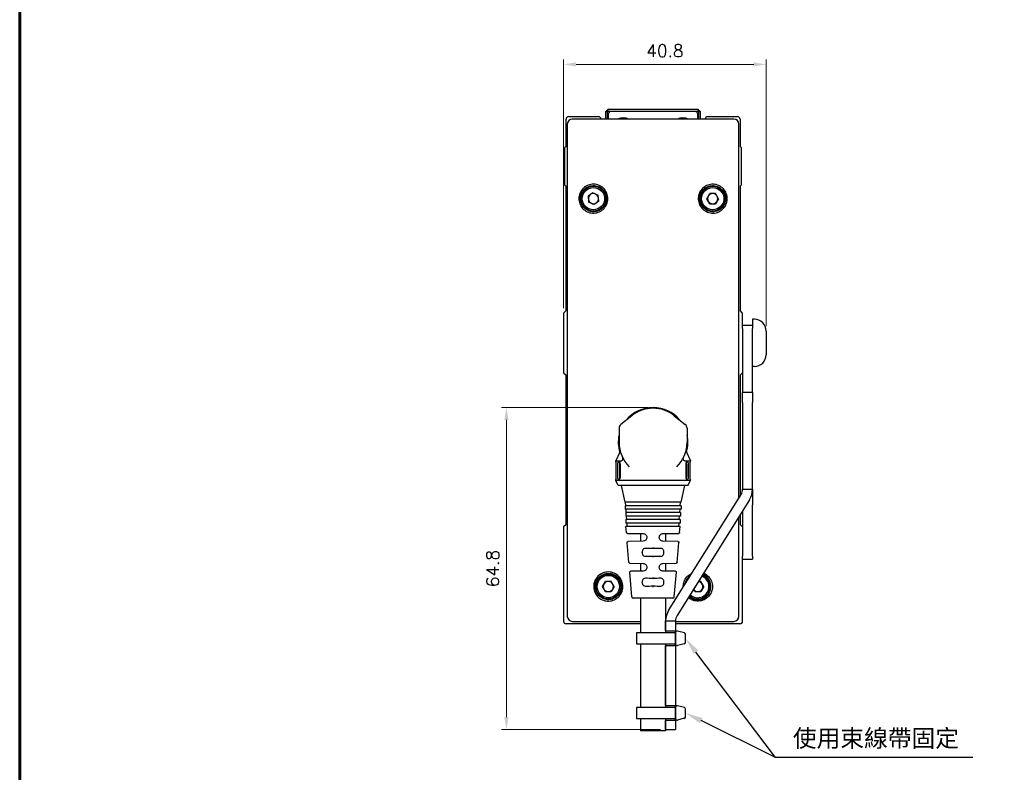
# Model space of a CAD drawing. Header units: millimetres. Extents: x 0 to 7391, y -1386 to 1502.
# Tile 67 of 127: x 6928 to 7126, y -163 to -11. Entities that reach past the tile are written whole.
import ezdxf

# ---------------------------------------------------------------- set-up
doc = ezdxf.new("R2010")
doc.units = ezdxf.units.MM
doc.header["$LTSCALE"] = 0.5
doc.layers.add('AM_5', color=3, linetype='Continuous', lineweight=25)
doc.layers.add('可見 (ISO)', color=7, linetype='Continuous', lineweight=25)
doc.layers.add('BORDER', color=7, linetype='Continuous')
doc.styles.get("Standard").update_dxf_attribs({"font": 'arial.ttf'})
doc.styles.add('尺寸標註', font='romans.shx', dxfattribs={"bigfont": 'CHINESET.SHX'})
doc.dimstyles.new('CNS1$0', dxfattribs={"dimtxt": 2.5, "dimasz": 2.5, "dimexe": 1, "dimexo": 1, "dimgap": 1.5, "dimtad": 1, "dimtoh": 1, "dimdec": 1, "dimdsep": 46, "dimtxsty": '尺寸標註', "dimcen": 0, "dimclrd": 2, "dimclre": 2, "dimclrt": 1, "dimadec": 0, "dimazin": 2, "dimtp": 0.1, "dimtm": 0.1, "dimtfac": 0.71, "dimtdec": 1, "dimtmove": 0, "dimatfit": 0, "dimfxl": 0, "dimlwd": 13, "dimlwe": 13, "dimarcsym": 0})

# ---------------------------------------------------------------- blocks, each defined once
blk = doc.blocks.new('A4-英文圖框-橫式')
at = {"layer": 'BORDER', "color": 123, "linetype": 'Continuous', "lineweight": 60, "ltscale": 25.4}
blk.add_lwpolyline([(2151.7, 188.79), (2555.09, 188.79), (2555.09, -95.06), (2151.7, -95.06)], close=True, dxfattribs=at)
blk = doc.blocks.new('結束バンド-上(轉折)')
for p, q in [((-1.15, 0), (1.15, 0)), ((-1.09, -1.76), (-1.44, -0.36)), ((1.09, -1.78), (1.43, -0.38)), ((-0.8, -2), (0.8, -2))]:
    blk.add_line(p, q)
blk.add_lwpolyline([(-1.1, 0), (1.1, 0), (1.1, 7.85), (-1.1, 7.85)], close=True)
for centre, start, end in [((-1.15, -0.3), 90, 191.3099), ((1.15, -0.3), 343.6794, 90), ((-0.8, -1.7), 191.3099, 270), ((0.8, -1.7), 270, 343.6794)]:
    blk.add_arc(centre, 0.3, start, end)
blk = doc.blocks.new('*D968')
at = {"layer": 'AM_5', "color": 2, "linetype": 'ByBlock', "lineweight": 13}
for p, q in [((7037.23, -69.18), (7037.23, -19.18)), ((7077.98, -72.8), (7077.98, -19.18)), ((7039.73, -20.18), (7075.48, -20.18))]:
    blk.add_line(p, q, dxfattribs=at)
at = {"layer": 'AM_5', "color": 2}
for points in [[(7039.73, -19.76), (7039.73, -20.6), (7037.23, -20.18)], [(7075.48, -19.76), (7075.48, -20.6), (7077.98, -20.18)]]:
    blk.add_solid(points, dxfattribs=at)
at = {"layer": 'Defpoints', "color": 0}
for p in [(7077.98, -20.18), (7037.23, -70.18), (7077.98, -73.8)]:
    blk.add_point(p, dxfattribs=at)
at = {"layer": 'AM_5', "color": 1, "insert": (7057.61, -17.43), "char_height": 2.5, "attachment_point": 5, "style": '尺寸標註'}
blk.add_mtext('40.8', dxfattribs=at)
blk = doc.blocks.new('*D988')
at = {"layer": 'AM_5', "color": 2, "linetype": 'ByBlock', "lineweight": 13}
for p, q in [((7054.23, -89.18), (7024.73, -89.18)), ((7025.73, -91.68), (7025.73, -151.44)), ((7056.76, -153.94), (7024.73, -153.94))]:
    blk.add_line(p, q, dxfattribs=at)
at = {"layer": 'AM_5', "color": 2}
for points in [[(7025.32, -91.68), (7026.15, -91.68), (7025.73, -89.18)], [(7025.32, -151.44), (7026.15, -151.44), (7025.73, -153.94)]]:
    blk.add_solid(points, dxfattribs=at)
at = {"layer": 'Defpoints', "color": 0}
for p in [(7055.23, -89.18), (7025.73, -153.94), (7057.76, -153.94)]:
    blk.add_point(p, dxfattribs=at)
at = {"layer": 'AM_5', "color": 1, "insert": (7022.98, -121.56), "char_height": 2.5, "attachment_point": 5, "rotation": 90, "style": '尺寸標註'}
blk.add_mtext('64.8', dxfattribs=at)
blk = doc.blocks.new('*S940')
at = {"layer": 'AM_5'}
for p, q in [((2980.34, -483.95), (2964.35, -462.75)), ((2980.34, -483.95), (2965.38, -476.51)), ((3020.04, -483.95), (2980.34, -483.95))]:
    blk.add_line(p, q, dxfattribs=at)
at = {"layer": 'AM_5', "linetype": 'Continuous'}
for points in [[(2964.82, -462.39), (2963.89, -463.1), (2962.24, -459.95)], [(2965.64, -475.99), (2965.12, -477.03), (2962.24, -474.95)]]:
    blk.add_trace(points, dxfattribs=at)
at = {"layer": 'AM_5', "color": 2, "insert": (2983.84, -482.2), "char_height": 3.5, "attachment_point": 7}
blk.add_mtext('{\\fPMingLiU|b0|i0|c136|p18;使用束線帶固定}', dxfattribs=at)

msp = doc.modelspace()

# ---------------------------------------------------------------- linework, layer by layer
at = {"layer": '可見 (ISO)'}
for p, q in [((7046.232, -29.182), (7045.732, -29.682)), ((7045.732, -31.182), (7045.732, -29.682)), ((7046.032, -29.682), (7045.732, -29.682)), ((7046.032, -29.682), (7046.239, -29.182)), ((7046.732, -29.682), (7046.032, -29.682)), ((7046.032, -29.682), (7046.032, -31.182)), ((7046.232, -29.182), (7046.239, -29.182)), ((7046.239, -29.182), (7064.225, -29.182)), ((7063.732, -29.682), (7046.732, -29.682)), ((7064.432, -29.682), (7063.732, -29.682)), ((7064.225, -29.182), (7064.232, -29.182)), ((7064.432, -29.682), (7064.225, -29.182)), ((7064.732, -29.682), (7064.232, -29.182)), ((7064.432, -31.182), (7064.432, -29.682)), ((7064.732, -29.682), (7064.432, -29.682)), ((7064.732, -29.682), (7064.732, -31.182)), ((7037.732, -36.682), (7037.732, -31.182)), ((7038.232, -30.682), (7044.232, -30.682)), ((7071.483, -31.182), (7038.981, -31.182)), ((7046.232, -30.182), (7046.232, -31.182)), ((7064.232, -31.182), (7064.232, -30.182)), ((7066.232, -30.682), (7072.232, -30.682)), ((7072.732, -31.182), (7072.732, -36.682)), ((7037.982, -32.18), (7037.982, -131.183)), ((7072.482, -107.382), (7072.482, -32.18)), ((7037.732, -36.682), (7037.432, -36.982)), ((7037.432, -36.982), (7037.432, -44.382)), ((7073.032, -36.982), (7072.732, -36.682)), ((7073.032, -44.382), (7073.032, -36.982)), ((7037.432, -44.382), (7037.732, -44.682)), ((7037.732, -69.682), (7037.732, -44.682)), ((7072.732, -44.682), (7073.032, -44.382)), ((7072.732, -44.682), (7072.732, -69.682)), ((7043.111, -46.007), (7042.154, -46.699)), ((7042.154, -46.699), (7042.275, -47.874)), ((7043.111, -46.007), (7044.189, -46.49)), ((7044.31, -47.664), (7044.189, -46.49)), ((7066.051, -47.182), (7066.642, -46.159)), ((7066.642, -48.204), (7066.051, -47.182)), ((7067.822, -46.159), (7066.642, -46.159)), ((7068.413, -47.182), (7067.822, -46.159)), ((7068.413, -47.182), (7067.822, -48.204)), ((7043.353, -48.356), (7042.275, -47.874)), ((7044.31, -47.664), (7043.353, -48.356)), ((7066.642, -48.204), (7067.822, -48.204)), ((7037.732, -69.682), (7037.232, -70.182)), ((7037.232, -70.182), (7037.232, -82.182)), ((7073.232, -70.182), (7072.732, -69.682)), ((7073.232, -73.187), (7073.232, -70.182)), ((7075.232, -72.682), (7073.232, -72.682)), ((7073.232, -73.268), (7073.232, -73.187)), ((7073.232, -73.268), (7073.232, -86.182)), ((7075.232, -71.432), (7075.232, -72.682)), ((7075.612, -71.432), (7075.232, -71.432)), ((7075.232, -72.682), (7075.232, -73.268)), ((7075.232, -86.182), (7075.232, -73.268)), ((7077.982, -73.802), (7077.982, -78.562)), ((7075.612, -80.932), (7075.232, -80.932)), ((7037.232, -82.182), (7037.732, -82.682)), ((7037.732, -112.682), (7037.732, -82.682)), ((7072.732, -82.682), (7073.232, -82.182)), ((7072.732, -82.682), (7072.732, -106.982)), ((7073.232, -88.182), (7073.232, -86.182)), ((7075.232, -86.182), (7073.232, -86.182)), ((7075.232, -86.182), (7075.232, -88.182)), ((7073.232, -88.182), (7073.232, -105.608)), ((7075.232, -105.608), (7075.232, -88.182)), ((7050.963, -90.825), (7048.759, -92.582)), ((7059.501, -90.825), (7061.705, -92.582)), ((7048.382, -93.364), (7048.382, -96.182)), ((7062.082, -93.364), (7062.082, -96.182)), ((7048.472, -98.284), (7047.732, -99.882)), ((7061.992, -98.284), (7062.732, -99.882)), ((7047.732, -99.882), (7048.87, -99.882)), ((7047.732, -100.082), (7047.732, -99.882)), ((7047.749, -100.582), (7047.749, -103.182)), ((7048.161, -103.182), (7048.161, -100.582)), ((7048.48, -100.582), (7048.48, -103.182)), ((7048.599, -100.582), (7048.599, -103.182)), ((7049.467, -99.882), (7049.467, -99.882)), ((7060.997, -99.882), (7060.997, -99.882)), ((7061.594, -99.882), (7062.732, -99.882)), ((7061.865, -103.182), (7061.865, -100.582)), ((7061.984, -100.582), (7061.984, -103.182)), ((7062.303, -100.582), (7062.303, -103.182)), ((7062.715, -103.182), (7062.715, -100.582)), ((7062.732, -100.082), (7062.732, -99.882)), ((7047.732, -103.882), (7047.732, -103.682)), ((7062.732, -103.882), (7047.732, -103.882)), ((7048.232, -104.882), (7047.732, -103.882)), ((7062.232, -104.882), (7048.232, -104.882)), ((7049.607, -108.222), (7048.857, -104.882)), ((7060.857, -108.222), (7061.607, -104.882)), ((7062.232, -104.882), (7062.732, -103.882)), ((7062.732, -103.882), (7062.732, -103.682)), ((7058.366, -129.972), (7072.928, -106.668)), ((7073.232, -105.608), (7075.232, -105.608)), ((7075.232, -105.608), (7075.232, -107.353)), ((7060.857, -108.222), (7049.607, -108.222)), ((7060.857, -108.922), (7049.607, -108.922)), ((7049.607, -108.922), (7049.607, -109.622)), ((7049.756, -108.922), (7049.707, -108.222)), ((7074.624, -107.728), (7060.062, -131.032)), ((7060.708, -108.922), (7060.757, -108.222)), ((7060.857, -108.922), (7060.857, -109.622)), ((7075.232, -107.353), (7075.232, -108.768)), ((7075.232, -119.096), (7075.232, -108.768)), ((7060.857, -109.622), (7049.607, -109.622)), ((7060.732, -110.322), (7049.732, -110.322)), ((7049.732, -110.322), (7049.732, -111.022)), ((7049.854, -110.322), (7049.805, -109.622)), ((7060.61, -110.322), (7060.659, -109.622)), ((7060.732, -110.322), (7060.732, -111.022)), ((7072.732, -110.756), (7072.732, -112.682)), ((7073.232, -109.956), (7073.232, -119.096)), ((7037.732, -112.682), (7037.232, -113.182)), ((7060.732, -111.022), (7049.732, -111.022)), ((7060.682, -111.722), (7049.782, -111.722)), ((7049.782, -111.722), (7049.782, -112.422)), ((7060.682, -112.422), (7049.782, -112.422)), ((7049.952, -111.722), (7049.903, -111.022)), ((7050.05, -113.122), (7050.001, -112.422)), ((7060.414, -113.122), (7060.463, -112.422)), ((7060.512, -111.722), (7060.561, -111.022)), ((7060.682, -111.722), (7060.682, -112.422)), ((7072.482, -131.183), (7072.482, -111.156)), ((7073.232, -113.182), (7072.732, -112.682)), ((7037.232, -113.182), (7037.232, -132.182)), ((7060.682, -113.122), (7049.782, -113.122)), ((7049.881, -114.308), (7049.782, -113.122)), ((7050.077, -114.492), (7053.242, -114.536)), ((7052.732, -114.529), (7052.732, -116.077)), ((7057.222, -114.536), (7060.387, -114.492)), ((7057.732, -114.529), (7057.732, -116.077)), ((7060.583, -114.308), (7060.682, -113.122)), ((7050.381, -120.315), (7050.049, -116.328)), ((7053.242, -116.069), (7050.245, -116.111)), ((7053.982, -115.286), (7053.982, -115.32)), ((7056.482, -115.32), (7056.482, -115.286)), ((7060.219, -116.111), (7057.222, -116.069)), ((7060.083, -120.315), (7060.415, -116.328)), ((7053.05, -118.347), (7053.05, -118.266)), ((7055.232, -117.337), (7055.232, -117.521)), ((7055.232, -117.521), (7055.232, -117.542)), ((7057.414, -118.339), (7057.414, -118.266)), ((7050.577, -120.498), (7053.242, -120.536)), ((7052.732, -120.529), (7052.732, -122.077)), ((7055.232, -119.083), (7055.232, -119.063)), ((7057.222, -120.536), (7059.887, -120.498)), ((7057.732, -120.529), (7057.732, -122.077)), ((7073.232, -119.177), (7073.232, -119.096)), ((7073.232, -132.182), (7073.232, -119.177)), ((7073.232, -119.682), (7075.232, -119.682)), ((7075.232, -119.096), (7075.232, -119.682)), ((7050.959, -127.267), (7050.547, -122.321)), ((7053.242, -122.069), (7050.744, -122.104)), ((7053.982, -121.286), (7053.982, -121.32)), ((7056.482, -121.32), (7056.482, -121.286)), ((7059.72, -122.104), (7057.222, -122.069)), ((7059.505, -127.267), (7059.917, -122.321)), ((7045.051, -125.182), (7045.642, -124.159)), ((7046.822, -124.159), (7045.642, -124.159)), ((7047.413, -125.182), (7046.822, -124.159)), ((7053.05, -124.339), (7053.05, -124.266)), ((7055.232, -123.342), (7055.232, -123.525)), ((7055.232, -123.525), (7055.232, -123.542)), ((7057.414, -124.339), (7057.414, -124.266)), ((7064.822, -124.159), (7064.357, -124.159)), ((7065.413, -125.182), (7064.822, -124.159)), ((7045.642, -126.204), (7045.051, -125.182)), ((7045.642, -126.204), (7046.822, -126.204)), ((7047.413, -125.182), (7046.822, -126.204)), ((7055.232, -125.079), (7055.232, -125.063)), ((7055.232, -125.295), (7055.232, -125.079)), ((7063.642, -126.204), (7063.371, -125.736)), ((7063.642, -126.204), (7064.822, -126.204)), ((7065.413, -125.182), (7064.822, -126.204)), ((7059.206, -127.543), (7051.258, -127.543)), ((7052.732, -127.543), (7052.732, -134.49)), ((7057.732, -127.543), (7057.732, -134.49)), ((7052.732, -132.682), (7037.732, -132.682)), ((7038.981, -132.182), (7052.732, -132.182)), ((7057.732, -132.182), (7057.758, -132.182)), ((7057.758, -132.682), (7057.732, -132.682)), ((7057.758, -133.792), (7057.758, -132.092)), ((7057.758, -132.092), (7059.758, -132.092)), ((7059.758, -132.092), (7059.758, -133.792)), ((7059.758, -132.182), (7071.483, -132.182)), ((7072.732, -132.682), (7059.758, -132.682)), ((7057.758, -134.092), (7057.758, -133.792)), ((7057.758, -134.092), (7057.758, -134.392)), ((7057.758, -134.092), (7059.758, -134.092)), ((7057.758, -134.49), (7057.758, -134.392)), ((7059.758, -133.792), (7059.758, -134.092)), ((7059.758, -134.392), (7059.758, -134.092)), ((7059.758, -134.392), (7059.758, -136.792)), ((7052.732, -136.694), (7052.732, -149.49)), ((7057.732, -136.694), (7057.732, -149.49)), ((7057.758, -136.792), (7057.758, -136.694)), ((7057.758, -136.792), (7057.758, -137.092)), ((7057.758, -137.392), (7057.758, -137.092)), ((7059.758, -137.092), (7057.758, -137.092)), ((7057.758, -148.792), (7057.758, -137.392)), ((7059.758, -137.092), (7059.758, -136.792)), ((7059.758, -137.092), (7059.758, -137.392)), ((7059.758, -137.392), (7059.758, -148.792)), ((7057.758, -149.092), (7057.758, -148.792)), ((7057.758, -149.092), (7057.758, -149.392)), ((7057.758, -149.092), (7059.758, -149.092)), ((7057.758, -149.49), (7057.758, -149.392)), ((7059.758, -148.792), (7059.758, -149.092)), ((7059.758, -149.392), (7059.758, -149.092)), ((7059.758, -149.392), (7059.758, -151.792)), ((7052.732, -151.694), (7052.732, -154.182)), ((7057.732, -151.694), (7057.732, -154.182)), ((7057.758, -151.792), (7057.758, -151.694)), ((7057.758, -151.792), (7057.758, -152.092)), ((7057.758, -152.392), (7057.758, -152.092)), ((7059.758, -152.092), (7057.758, -152.092)), ((7057.758, -152.945), (7057.758, -152.392)), ((7059.758, -152.092), (7059.758, -151.792)), ((7059.758, -152.092), (7059.758, -152.392)), ((7059.758, -152.392), (7059.758, -152.945)), ((7057.732, -154.182), (7052.732, -154.182)), ((7057.758, -153.945), (7057.758, -152.945)), ((7057.758, -153.945), (7059.758, -153.945)), ((7059.758, -152.945), (7059.758, -153.945))]:
    msp.add_line(p, q, dxfattribs=at)
for centre, radius in [((7043.232, -47.182), 2.5), ((7043.232, -47.182), 2.25), ((7067.232, -47.182), 2.5), ((7067.232, -47.182), 2.25), ((7046.232, -125.182), 2.5), ((7046.232, -125.182), 2.25)]:
    msp.add_circle(centre, radius, dxfattribs=at)
for centre, radius, start, end in [((7046.732, -30.182), 0.5, 90, 180), ((7063.732, -30.182), 0.5, 0, 90), ((7038.232, -31.182), 0.5, 90, 180), ((7044.232, -31.182), 0.5, 0, 90), ((7049.232, -33.682), 2.75, 65.38002, 114.61998), ((7061.232, -33.682), 2.75, 65.38002, 114.61998), ((7066.232, -31.182), 0.5, 90, 180), ((7072.232, -31.182), 0.5, 0, 90), ((7043.232, -47.182), 1.022, 125.88405, 185.88405), ((7043.232, -47.182), 1.022, 185.88405, 245.88405), ((7043.232, -47.182), 1.022, 65.88405, 125.88405), ((7043.232, -47.182), 1.022, 5.88405, 65.88405), ((7043.232, -47.182), 1.022, 305.88405, 5.88405), ((7067.232, -47.182), 1.022, 150, 210), ((7067.232, -47.182), 1.022, 90, 150), ((7067.232, -47.182), 1.022, 30, 90), ((7067.232, -47.182), 1.022, 330, 30), ((7043.232, -47.182), 1.022, 245.88405, 305.88405), ((7067.232, -47.182), 1.022, 210, 270), ((7067.232, -47.182), 1.022, 270, 330), ((7075.612, -73.802), 2.37, 0, 90), ((7075.612, -78.562), 2.37, 270, 0), ((7055.232, -96.182), 7, 39.56242, 140.43758), ((7055.232, -96.182), 6.85, 51.44505, 128.55495), ((7049.382, -93.364), 1, 128.55495, 180), ((7061.082, -93.364), 1, 0, 51.44505), ((7055.232, -96.182), 7, 168.11736, 196.44361), ((7055.232, -96.182), 7, 343.55747, 11.88264), ((7055.232, -96.182), 6.85, 180, 225.75438), ((7055.232, -96.182), 6.85, 314.24562, 0), ((7071.232, -105.608), 2, 328, 0), ((7071.232, -105.608), 4, 328, 0), ((7046.232, -125.182), 1.022, 150, 210), ((7046.232, -125.182), 1.022, 90, 150), ((7046.232, -125.182), 1.022, 30, 90), ((7046.232, -125.182), 1.022, 330, 30), ((7064.232, -125.182), 2.5, 135.01101, 160.98899), ((7064.232, -125.182), 2.5, 227.95548, 68.04452), ((7064.232, -125.182), 2.25, 226.82581, 69.17419), ((7064.232, -125.182), 1.023, 30, 83.24174), ((7064.232, -125.182), 1.022, 330, 30), ((7046.232, -125.182), 1.022, 210, 270), ((7046.232, -125.182), 1.022, 270, 330), ((7064.232, -125.182), 1.023, 212.75826, 270), ((7064.232, -125.182), 1.022, 270, 330), ((7051.258, -127.243), 0.3, 184.7568, 270), ((7059.206, -127.243), 0.3, 270, 355.2432), ((7061.758, -132.092), 4, 148, 180), ((7037.732, -132.182), 0.5, 180, 270), ((7061.758, -132.092), 2, 148, 180), ((7072.732, -132.182), 0.5, 270, 0)]:
    msp.add_arc(centre, radius, start, end, dxfattribs=at)
for centre, major_axis, ratio, start_param, end_param in [((7038.983, -32.183), (-0.709, 0.709), 0.9972647, 5.4991567, 7.0672139), ((7071.481, -32.183), (0.709, 0.709), 0.9972647, 5.4991567, 7.0672139), ((7055.232, -117.563), (2.5, -0.035), 0.0087257, 1.5707818, 2.2327913), ((7055.232, -117.563), (2.5, 0.035), 0.0087257, 0.9088014, 1.5708108), ((7055.232, -119.042), (-2.5, -0.044), 0.0087242, 0.9086288, 1.570644), ((7055.232, -119.042), (-2.5, 0.035), 0.0087257, 1.5707818, 2.2327913), ((7055.232, -123.563), (2.5, -0.035), 0.0087257, 1.5707818, 2.2327913), ((7055.232, -123.563), (2.5, 0.035), 0.0087257, 0.9088014, 1.5708108), ((7055.232, -125.042), (-2.5, -0.035), 0.0087257, 0.9088014, 1.5708108), ((7055.232, -125.042), (-2.5, 0.035), 0.0087257, 1.5707818, 2.2327913), ((7038.983, -131.18), (0.709, 0.709), 0.9972647, 2.357564, 3.9256213), ((7071.481, -131.18), (-0.709, 0.709), 0.9972647, 2.357564, 3.9256213)]:
    msp.add_ellipse(centre, major_axis=major_axis, ratio=ratio, start_param=start_param, end_param=end_param, dxfattribs=at)
for points, knots in [([(7040.324, -46.88), (7040.356, -46.58), (7040.434, -46.286), (7040.711, -45.659), (7040.933, -45.343), (7041.487, -44.815), (7041.814, -44.608), (7042.528, -44.333), (7042.908, -44.266), (7043.668, -44.285), (7044.041, -44.367), (7044.734, -44.67), (7045.047, -44.886), (7045.573, -45.427), (7045.781, -45.746), (7046.063, -46.446), (7046.135, -46.822), (7046.133, -47.201), (7046.131, -47.413), (7046.107, -47.623), (7046.012, -48.037), (7045.942, -48.239), (7045.687, -48.773), (7045.459, -49.08), (7044.894, -49.591), (7044.563, -49.79), (7043.841, -50.048), (7043.457, -50.104), (7042.692, -50.066), (7042.317, -49.972), (7041.63, -49.646), (7041.324, -49.419), (7040.818, -48.866), (7040.622, -48.546), (7040.361, -47.847), (7040.3, -47.476), (7040.312, -47.028), (7040.317, -46.954), (7040.324, -46.88)], [-0.8931262, -0.8931262, -0.8931262, -0.8931262, -0.801986, -0.801986, -0.6868647, -0.6868647, -0.570809, -0.570809, -0.455122, -0.455122, -0.3407191, -0.3407191, -0.2271409, -0.2271409, -0.1136647, -0.1136647, 0, 0, 0, 0.0636369, 0.0636369, 0.1277536, 0.1277536, 0.2420447, 0.2420447, 0.3574093, 0.3574093, 0.4735573, 0.4735573, 0.5894344, 0.5894344, 0.7035971, 0.7035971, 0.8156548, 0.8156548, 0.9278499, 0.9278499, 0.9501622, 0.9501622, 0.9501622, 0.9501622]), ([(7040.634, -46.909), (7040.605, -47.18), (7040.619, -47.455), (7040.745, -48.056), (7040.879, -48.372), (7041.164, -48.796), (7041.274, -48.928), (7041.516, -49.169), (7041.649, -49.278), (7041.934, -49.468), (7042.086, -49.549), (7042.404, -49.681), (7042.57, -49.731), (7043.016, -49.82), (7043.3, -49.83), (7043.86, -49.759), (7044.133, -49.679), (7044.388, -49.556), (7044.696, -49.408), (7044.973, -49.202), (7045.431, -48.695), (7045.608, -48.4), (7045.84, -47.759), (7045.893, -47.42), (7045.866, -46.737), (7045.786, -46.402), (7045.575, -45.936), (7045.489, -45.788), (7045.191, -45.371), (7044.939, -45.133), (7044.358, -44.768), (7044.033, -44.644), (7043.355, -44.528), (7043.008, -44.537), (7042.337, -44.688), (7042.02, -44.829), (7041.458, -45.224), (7041.218, -45.475), (7040.849, -46.053), (7040.723, -46.374), (7040.65, -46.777), (7040.64, -46.843), (7040.634, -46.909)], [1.1030973, 1.1030973, 1.1030973, 1.1030973, 1.1852293, 1.1852293, 1.2874594, 1.2874594, 1.3390779, 1.3390779, 1.3907537, 1.3907537, 1.4426774, 1.4426774, 1.4950724, 1.4950724, 1.5804341, 1.5804341, 1.6658037, 1.6658037, 1.6658037, 1.7689256, 1.7689256, 1.8713092, 1.8713092, 1.9735169, 1.9735169, 2.0761569, 2.0761569, 2.1272019, 2.1272019, 2.2304184, 2.2304184, 2.3341756, 2.3341756, 2.4383781, 2.4383781, 2.5423723, 2.5423723, 2.6460268, 2.6460268, 2.7489249, 2.7489249, 2.768901, 2.768901, 2.768901, 2.768901]), ([(7064.348, -46.875), (7064.372, -46.649), (7064.422, -46.426), (7064.625, -45.854), (7064.821, -45.525), (7065.328, -44.959), (7065.637, -44.727), (7066.327, -44.396), (7066.703, -44.3), (7067.468, -44.258), (7067.851, -44.313), (7068.57, -44.566), (7068.899, -44.761), (7069.46, -45.261), (7069.688, -45.559), (7070.019, -46.227), (7070.119, -46.59), (7070.147, -46.963), (7070.163, -47.177), (7070.156, -47.392), (7070.093, -47.819), (7070.038, -48.028), (7069.823, -48.582), (7069.62, -48.903), (7069.099, -49.454), (7068.785, -49.677), (7068.087, -49.99), (7067.71, -50.077), (7066.945, -50.098), (7066.565, -50.034), (7065.854, -49.765), (7065.529, -49.562), (7064.977, -49.046), (7064.754, -48.737), (7064.44, -48.054), (7064.351, -47.686), (7064.328, -47.165), (7064.332, -47.019), (7064.348, -46.875)], [-0.867687, -0.867687, -0.867687, -0.867687, -0.7991376, -0.7991376, -0.6854219, -0.6854219, -0.5705372, -0.5705372, -0.454665, -0.454665, -0.3387435, -0.3387435, -0.2242665, -0.2242665, -0.1120817, -0.1120817, 0, 0, 0, 0.0644686, 0.0644686, 0.1294402, 0.1294402, 0.2428392, 0.2428392, 0.3580836, 0.3580836, 0.473839, 0.473839, 0.5890656, 0.5890656, 0.7032833, 0.7032833, 0.8164882, 0.8164882, 0.9289515, 0.9289515, 0.972677, 0.972677, 0.972677, 0.972677]), ([(7064.597, -46.904), (7064.586, -47.009), (7064.581, -47.115), (7064.585, -47.39), (7064.604, -47.558), (7064.674, -47.891), (7064.725, -48.055), (7064.859, -48.368), (7064.94, -48.517), (7065.131, -48.8), (7065.24, -48.932), (7065.605, -49.294), (7065.893, -49.485), (7066.528, -49.747), (7066.869, -49.815), (7067.559, -49.815), (7067.902, -49.747), (7068.403, -49.539), (7068.575, -49.444), (7068.895, -49.217), (7069.042, -49.086), (7069.173, -48.94), (7069.401, -48.685), (7069.577, -48.388), (7069.806, -47.746), (7069.857, -47.408), (7069.828, -46.73), (7069.748, -46.398), (7069.467, -45.782), (7069.269, -45.504), (7068.776, -45.036), (7068.485, -44.851), (7067.846, -44.602), (7067.502, -44.542), (7066.811, -44.557), (7066.469, -44.632), (7065.836, -44.912), (7065.55, -45.112), (7065.074, -45.611), (7064.888, -45.903), (7064.678, -46.442), (7064.622, -46.671), (7064.597, -46.904)], [0.9988743, 0.9988743, 0.9988743, 0.9988743, 1.0307821, 1.0307821, 1.0813894, 1.0813894, 1.1328526, 1.1328526, 1.1837396, 1.1837396, 1.2352453, 1.2352453, 1.3384729, 1.3384729, 1.4425993, 1.4425993, 1.5473952, 1.5473952, 1.6067124, 1.6067124, 1.6659389, 1.6659389, 1.6659389, 1.768983, 1.768983, 1.8707809, 1.8707809, 1.9724943, 1.9724943, 2.0744606, 2.0744606, 2.1776379, 2.1776379, 2.2822147, 2.2822147, 2.3869828, 2.3869828, 2.4910933, 2.4910933, 2.5943256, 2.5943256, 2.6648132, 2.6648132, 2.6648132, 2.6648132]), ([(7048.472, -98.284), (7048.517, -98.186), (7048.547, -98.079), (7048.564, -97.918), (7048.566, -97.864), (7048.561, -97.784), (7048.559, -97.757), (7048.554, -97.72), (7048.552, -97.71), (7048.55, -97.692), (7048.548, -97.685), (7048.546, -97.675), (7048.546, -97.673), (7048.545, -97.67), (7048.545, -97.669), (7048.545, -97.667), (7048.545, -97.666), (7048.544, -97.664), (7048.544, -97.663), (7048.543, -97.66), (7048.543, -97.66), (7048.543, -97.659), (7048.543, -97.658), (7048.543, -97.658)], [0, 0, 0, 0, 0.032385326, 0.032385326, 0.048482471, 0.048482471, 0.05661557, 0.05661557, 0.059663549, 0.059663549, 0.061951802, 0.061951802, 0.062566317, 0.062566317, 0.062967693, 0.062967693, 0.063371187, 0.063371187, 0.063774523, 0.063774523, 0.065416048, 0.065416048, 0.066410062, 0.066410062, 0.066410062, 0.066410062]), ([(7048.543, -97.657), (7048.543, -97.657), (7048.543, -97.657), (7048.544, -97.661), (7048.546, -97.67), (7048.548, -97.683)], [0.074695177, 0.074695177, 0.074695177, 0.074695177, 0.086204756, 0.086204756, 0.126105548, 0.126105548, 0.126105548, 0.126105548]), ([(7061.921, -97.658), (7061.921, -97.658), (7061.921, -97.658), (7061.921, -97.658), (7061.921, -97.658), (7061.921, -97.657), (7061.921, -97.657), (7061.921, -97.656), (7061.922, -97.656), (7061.922, -97.654), (7061.922, -97.653), (7061.922, -97.652), (7061.922, -97.651), (7061.922, -97.651), (7061.923, -97.651), (7061.922, -97.652), (7061.922, -97.652), (7061.922, -97.654), (7061.922, -97.654), (7061.922, -97.655), (7061.922, -97.655), (7061.922, -97.656), (7061.921, -97.656), (7061.921, -97.658), (7061.921, -97.66), (7061.919, -97.667), (7061.918, -97.674), (7061.915, -97.691), (7061.913, -97.701), (7061.908, -97.732), (7061.906, -97.752), (7061.9, -97.814), (7061.899, -97.855), (7061.905, -98.029), (7061.936, -98.163), (7061.992, -98.284)], [0, 0, 0, 0, 0.000292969, 0.000292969, 0.001269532, 0.001269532, 0.00322266, 0.00322266, 0.007128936, 0.007128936, 0.014941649, 0.014941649, 0.025539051, 0.025539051, 0.030589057, 0.030589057, 0.031581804, 0.031581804, 0.031829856, 0.031829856, 0.031952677, 0.031952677, 0.032075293, 0.032075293, 0.032567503, 0.032567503, 0.034521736, 0.034521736, 0.037656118, 0.037656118, 0.043904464, 0.043904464, 0.056226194, 0.056226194, 0.096055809, 0.096055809, 0.096055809, 0.096055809]), ([(7047.732, -100.082), (7047.732, -100.082), (7047.733, -100.094), (7047.736, -100.145), (7047.738, -100.184), (7047.742, -100.273), (7047.745, -100.329), (7047.748, -100.452), (7047.749, -100.519), (7047.749, -100.582)], [0.226083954, 0.226083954, 0.226083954, 0.226083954, 0.244924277, 0.244924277, 0.2637646, 0.2637646, 0.282604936, 0.282604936, 0.301445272, 0.301445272, 0.301445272, 0.301445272]), ([(7048.161, -100.582), (7048.161, -100.519), (7048.165, -100.453), (7048.183, -100.332), (7048.197, -100.277), (7048.23, -100.186), (7048.252, -100.146), (7048.303, -100.094), (7048.331, -100.082), (7048.386, -100.082), (7048.417, -100.095), (7048.476, -100.148), (7048.504, -100.188), (7048.548, -100.278), (7048.567, -100.332), (7048.592, -100.453), (7048.599, -100.519), (7048.599, -100.582)], [0.15772076, 0.15772076, 0.15772076, 0.15772076, 0.17645465, 0.17645465, 0.19518854, 0.19518854, 0.21559516, 0.21559516, 0.23600179, 0.23600179, 0.25692467, 0.25692467, 0.27784756, 0.27784756, 0.29664454, 0.29664454, 0.31544152, 0.31544152, 0.31544152, 0.31544152]), ([(7048.531, -100.243), (7048.515, -100.284), (7048.503, -100.336), (7048.485, -100.453), (7048.48, -100.519), (7048.48, -100.582)], [0.12226327, 0.12226327, 0.12226327, 0.12226327, 0.139703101, 0.139703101, 0.158427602, 0.158427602, 0.158427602, 0.158427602]), ([(7049.068, -99.761), (7049.056, -99.785), (7049.042, -99.804), (7049.011, -99.837), (7048.993, -99.85), (7048.94, -99.876), (7048.904, -99.882), (7048.87, -99.882)], [0.000001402, 0.000001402, 0.000001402, 0.000001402, 0.00932853, 0.00932853, 0.019592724, 0.019592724, 0.03886697, 0.03886697, 0.03886697, 0.03886697]), ([(7049.068, -99.761), (7049.114, -99.666), (7049.14, -99.569), (7049.148, -99.395), (7049.134, -99.318), (7049.101, -99.238), (7049.097, -99.228), (7049.092, -99.218)], [0.000001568, 0.000001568, 0.000001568, 0.000001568, 0.037733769, 0.037733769, 0.070683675, 0.070683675, 0.075426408, 0.075426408, 0.075426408, 0.075426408]), ([(7061.396, -99.761), (7061.35, -99.666), (7061.324, -99.569), (7061.317, -99.395), (7061.33, -99.318), (7061.363, -99.238), (7061.367, -99.228), (7061.372, -99.218)], [-0.070670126, -0.070670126, -0.070670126, -0.070670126, -0.032952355, -0.032952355, 0, 0, 0.004719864, 0.004719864, 0.004719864, 0.004719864]), ([(7061.594, -99.882), (7061.56, -99.882), (7061.524, -99.876), (7061.471, -99.85), (7061.453, -99.837), (7061.422, -99.804), (7061.408, -99.785), (7061.396, -99.761)], [0.000003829, 0.000003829, 0.000003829, 0.000003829, 0.019270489, 0.019270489, 0.029540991, 0.029540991, 0.038873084, 0.038873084, 0.038873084, 0.038873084]), ([(7061.865, -100.582), (7061.865, -100.519), (7061.872, -100.453), (7061.898, -100.332), (7061.916, -100.278), (7061.96, -100.188), (7061.988, -100.148), (7062.047, -100.095), (7062.078, -100.082), (7062.133, -100.082), (7062.161, -100.094), (7062.212, -100.146), (7062.234, -100.186), (7062.267, -100.277), (7062.281, -100.332), (7062.299, -100.453), (7062.303, -100.519), (7062.303, -100.582)], [0.15772076, 0.15772076, 0.15772076, 0.15772076, 0.17651774, 0.17651774, 0.19531472, 0.19531472, 0.2162376, 0.2162376, 0.23716049, 0.23716049, 0.25756711, 0.25756711, 0.27797373, 0.27797373, 0.29670763, 0.29670763, 0.31544152, 0.31544152, 0.31544152, 0.31544152]), ([(7061.984, -100.582), (7061.984, -100.519), (7061.979, -100.453), (7061.961, -100.336), (7061.949, -100.284), (7061.933, -100.243)], [0, 0, 0, 0, 0.018724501, 0.018724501, 0.036164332, 0.036164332, 0.036164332, 0.036164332]), ([(7062.715, -100.582), (7062.715, -100.519), (7062.716, -100.452), (7062.719, -100.329), (7062.722, -100.273), (7062.726, -100.184), (7062.728, -100.145), (7062.731, -100.094), (7062.732, -100.082), (7062.732, -100.082)], [0.150722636, 0.150722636, 0.150722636, 0.150722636, 0.169562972, 0.169562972, 0.188403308, 0.188403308, 0.207243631, 0.207243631, 0.226083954, 0.226083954, 0.226083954, 0.226083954]), ([(7047.749, -103.182), (7047.749, -103.245), (7047.748, -103.312), (7047.745, -103.435), (7047.742, -103.491), (7047.738, -103.58), (7047.736, -103.618), (7047.733, -103.669), (7047.732, -103.682), (7047.732, -103.682)], [0, 0, 0, 0, 0.018840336, 0.018840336, 0.037680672, 0.037680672, 0.056520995, 0.056520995, 0.075361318, 0.075361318, 0.075361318, 0.075361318]), ([(7048.599, -103.182), (7048.599, -103.246), (7048.592, -103.314), (7048.565, -103.437), (7048.545, -103.492), (7048.501, -103.581), (7048.473, -103.619), (7048.415, -103.669), (7048.385, -103.682), (7048.331, -103.682), (7048.304, -103.67), (7048.254, -103.619), (7048.232, -103.581), (7048.198, -103.492), (7048.184, -103.436), (7048.165, -103.313), (7048.161, -103.245), (7048.161, -103.182)], [0, 0, 0, 0, 0.01933817, 0.01933817, 0.03867634, 0.03867634, 0.05906106, 0.05906106, 0.07944578, 0.07944578, 0.0994875, 0.0994875, 0.11952922, 0.11952922, 0.13862872, 0.13862872, 0.15772823, 0.15772823, 0.15772823, 0.15772823]), ([(7048.48, -103.182), (7048.48, -103.246), (7048.485, -103.313), (7048.503, -103.43), (7048.516, -103.48), (7048.531, -103.521)], [0.158427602, 0.158427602, 0.158427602, 0.158427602, 0.177552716, 0.177552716, 0.194605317, 0.194605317, 0.194605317, 0.194605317]), ([(7062.303, -103.182), (7062.303, -103.245), (7062.299, -103.313), (7062.28, -103.436), (7062.266, -103.492), (7062.232, -103.581), (7062.21, -103.619), (7062.16, -103.67), (7062.133, -103.682), (7062.079, -103.682), (7062.049, -103.669), (7061.991, -103.619), (7061.963, -103.581), (7061.919, -103.492), (7061.899, -103.437), (7061.872, -103.314), (7061.865, -103.246), (7061.865, -103.182)], [0, 0, 0, 0, 0.01909951, 0.01909951, 0.03819901, 0.03819901, 0.05824073, 0.05824073, 0.07828245, 0.07828245, 0.09866717, 0.09866717, 0.11905189, 0.11905189, 0.13839006, 0.13839006, 0.15772823, 0.15772823, 0.15772823, 0.15772823]), ([(7061.933, -103.521), (7061.948, -103.48), (7061.961, -103.43), (7061.979, -103.313), (7061.984, -103.246), (7061.984, -103.182)], [0.280686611, 0.280686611, 0.280686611, 0.280686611, 0.297739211, 0.297739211, 0.316864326, 0.316864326, 0.316864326, 0.316864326]), ([(7062.732, -103.682), (7062.732, -103.682), (7062.731, -103.669), (7062.728, -103.618), (7062.726, -103.58), (7062.722, -103.491), (7062.719, -103.435), (7062.716, -103.312), (7062.715, -103.245), (7062.715, -103.182)], [0.075361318, 0.075361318, 0.075361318, 0.075361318, 0.094201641, 0.094201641, 0.113041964, 0.113041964, 0.1318823, 0.1318823, 0.150722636, 0.150722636, 0.150722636, 0.150722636]), ([(7050.077, -114.492), (7050.07, -114.491), (7050.063, -114.491), (7050.048, -114.489), (7050.041, -114.488), (7050.021, -114.483), (7050.007, -114.478), (7049.971, -114.461), (7049.949, -114.445), (7049.913, -114.405), (7049.899, -114.381), (7049.885, -114.341), (7049.882, -114.324), (7049.881, -114.308)], [0, 0, 0, 0, 0.002187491, 0.002187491, 0.004348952, 0.004348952, 0.008496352, 0.008496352, 0.016462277, 0.016462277, 0.024428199, 0.024428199, 0.029346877, 0.029346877, 0.029346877, 0.029346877]), ([(7053.242, -114.536), (7053.334, -114.537), (7053.429, -114.556), (7053.517, -114.592), (7053.605, -114.628), (7053.689, -114.683), (7053.759, -114.751), (7053.828, -114.82), (7053.885, -114.904), (7053.924, -114.996), (7053.962, -115.087), (7053.982, -115.187), (7053.982, -115.286)], [0, 0, 0, 0, 0.25, 0.25, 0.25, 0.5, 0.5, 0.5, 0.75, 0.75, 0.75, 1, 1, 1, 1]), ([(7056.482, -115.286), (7056.482, -115.186), (7056.502, -115.086), (7056.541, -114.995), (7056.579, -114.904), (7056.636, -114.82), (7056.706, -114.751), (7056.776, -114.682), (7056.859, -114.628), (7056.948, -114.592), (7057.036, -114.555), (7057.13, -114.537), (7057.222, -114.536)], [0, 0, 0, 0, 0.25, 0.25, 0.25, 0.5, 0.5, 0.5, 0.75, 0.75, 0.75, 1, 1, 1, 1]), ([(7060.583, -114.308), (7060.582, -114.329), (7060.576, -114.351), (7060.559, -114.39), (7060.547, -114.409), (7060.518, -114.441), (7060.501, -114.455), (7060.463, -114.476), (7060.442, -114.484), (7060.41, -114.49), (7060.398, -114.491), (7060.387, -114.492)], [0, 0, 0, 0, 0.006422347, 0.006422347, 0.012926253, 0.012926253, 0.019427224, 0.019427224, 0.0259283, 0.0259283, 0.029357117, 0.029357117, 0.029357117, 0.029357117]), ([(7050.049, -116.328), (7050.047, -116.307), (7050.049, -116.285), (7050.059, -116.243), (7050.068, -116.222), (7050.091, -116.186), (7050.106, -116.169), (7050.139, -116.142), (7050.159, -116.131), (7050.19, -116.12), (7050.2, -116.117), (7050.222, -116.113), (7050.234, -116.111), (7050.245, -116.111)], [0, 0, 0, 0, 0.006414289, 0.006414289, 0.012918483, 0.012918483, 0.019419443, 0.019419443, 0.02592052, 0.02592052, 0.029248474, 0.029248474, 0.032674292, 0.032674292, 0.032674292, 0.032674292]), ([(7053.982, -115.32), (7053.982, -115.524), (7053.897, -115.718), (7053.617, -115.993), (7053.428, -116.067), (7053.242, -116.069)], [0, 0, 0, 0, 0.5, 0.5, 1, 1, 1, 1]), ([(7057.222, -116.069), (7057.129, -116.068), (7057.034, -116.049), (7056.947, -116.013), (7056.859, -115.977), (7056.776, -115.923), (7056.707, -115.855), (7056.637, -115.787), (7056.58, -115.704), (7056.541, -115.612), (7056.503, -115.52), (7056.482, -115.42), (7056.482, -115.32)], [0, 0, 0, 0, 0.25, 0.25, 0.25, 0.5, 0.5, 0.5, 0.75, 0.75, 0.75, 1, 1, 1, 1]), ([(7060.219, -116.111), (7060.231, -116.111), (7060.244, -116.113), (7060.282, -116.121), (7060.308, -116.132), (7060.352, -116.162), (7060.371, -116.182), (7060.399, -116.227), (7060.409, -116.253), (7060.416, -116.295), (7060.417, -116.312), (7060.415, -116.328)], [0, 0, 0, 0, 0.003801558, 0.003801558, 0.011767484, 0.011767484, 0.019733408, 0.019733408, 0.02769933, 0.02769933, 0.032618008, 0.032618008, 0.032618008, 0.032618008]), ([(7053.695, -117.525), (7053.561, -117.524), (7053.418, -117.55), (7053.264, -117.649), (7053.209, -117.705), (7053.132, -117.826), (7053.101, -117.904), (7053.059, -118.078), (7053.05, -118.175), (7053.05, -118.266)], [0.44729914, 0.44729914, 0.44729914, 0.44729914, 0.49805114, 0.49805114, 0.52499224, 0.52499224, 0.55231364, 0.55231364, 0.57963504, 0.57963504, 0.57963504, 0.57963504]), ([(7053.05, -118.347), (7053.05, -118.438), (7053.059, -118.534), (7053.1, -118.708), (7053.132, -118.786), (7053.208, -118.907), (7053.263, -118.962), (7053.417, -119.061), (7053.561, -119.087), (7053.695, -119.086)], [0.57965845, 0.57965845, 0.57965845, 0.57965845, 0.60690808, 0.60690808, 0.63415772, 0.63415772, 0.66112017, 0.66112017, 0.71191188, 0.71191188, 0.71191188, 0.71191188]), ([(7057.414, -118.266), (7057.414, -118.175), (7057.405, -118.078), (7057.364, -117.904), (7057.332, -117.826), (7057.256, -117.705), (7057.2, -117.649), (7057.046, -117.55), (7056.903, -117.524), (7056.769, -117.525)], [0, 0, 0, 0, 0.0273214, 0.0273214, 0.0546428, 0.0546428, 0.08158389, 0.08158389, 0.13233589, 0.13233589, 0.13233589, 0.13233589]), ([(7056.769, -119.08), (7056.903, -119.081), (7057.047, -119.055), (7057.201, -118.956), (7057.256, -118.9), (7057.332, -118.779), (7057.364, -118.701), (7057.405, -118.526), (7057.414, -118.43), (7057.414, -118.339)], [1.02693899, 1.02693899, 1.02693899, 1.02693899, 1.07774763, 1.07774763, 1.10472953, 1.10472953, 1.13199978, 1.13199978, 1.15927002, 1.15927002, 1.15927002, 1.15927002]), ([(7050.577, -120.498), (7050.57, -120.498), (7050.563, -120.498), (7050.548, -120.496), (7050.541, -120.495), (7050.521, -120.49), (7050.507, -120.485), (7050.471, -120.468), (7050.449, -120.452), (7050.413, -120.412), (7050.399, -120.388), (7050.385, -120.348), (7050.382, -120.331), (7050.381, -120.315)], [0, 0, 0, 0, 0.002187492, 0.002187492, 0.004348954, 0.004348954, 0.008496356, 0.008496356, 0.016462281, 0.016462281, 0.024428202, 0.024428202, 0.029346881, 0.029346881, 0.029346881, 0.029346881]), ([(7053.242, -120.536), (7053.333, -120.537), (7053.426, -120.555), (7053.514, -120.591), (7053.602, -120.627), (7053.686, -120.681), (7053.756, -120.749), (7053.827, -120.818), (7053.884, -120.902), (7053.923, -120.994), (7053.962, -121.086), (7053.982, -121.186), (7053.982, -121.286)], [0, 0, 0, 0, 0.25, 0.25, 0.25, 0.5, 0.5, 0.5, 0.75, 0.75, 0.75, 1, 1, 1, 1]), ([(7055.232, -119.3), (7055.232, -119.299), (7055.232, -119.287), (7055.232, -119.26), (7055.232, -119.25), (7055.232, -119.219), (7055.232, -119.199), (7055.232, -119.158), (7055.232, -119.138), (7055.232, -119.11), (7055.232, -119.099), (7055.232, -119.086), (7055.232, -119.083), (7055.232, -119.083)], [0, 0, 0, 0, 0.0002916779, 0.0002916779, 0.0004756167, 0.0004756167, 0.0008656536, 0.0008656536, 0.0013387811, 0.0013387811, 0.0017364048, 0.0017364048, 0.0021021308, 0.0021021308, 0.0021021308, 0.0021021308]), ([(7056.482, -121.286), (7056.482, -121.186), (7056.503, -121.085), (7056.541, -120.993), (7056.58, -120.902), (7056.638, -120.818), (7056.708, -120.749), (7056.779, -120.68), (7056.862, -120.626), (7056.95, -120.591), (7057.039, -120.555), (7057.131, -120.537), (7057.222, -120.536)], [0, 0, 0, 0, 0.25, 0.25, 0.25, 0.5, 0.5, 0.5, 0.75, 0.75, 0.75, 1, 1, 1, 1]), ([(7060.083, -120.315), (7060.082, -120.336), (7060.076, -120.358), (7060.059, -120.397), (7060.047, -120.416), (7060.018, -120.448), (7060.001, -120.462), (7059.963, -120.483), (7059.942, -120.491), (7059.91, -120.497), (7059.898, -120.498), (7059.887, -120.498)], [0, 0, 0, 0, 0.006422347, 0.006422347, 0.012926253, 0.012926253, 0.019427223, 0.019427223, 0.0259283, 0.0259283, 0.029357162, 0.029357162, 0.029357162, 0.029357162]), ([(7043.303, -124.876), (7043.335, -124.571), (7043.415, -124.272), (7043.697, -123.64), (7043.921, -123.323), (7044.479, -122.793), (7044.808, -122.585), (7045.526, -122.31), (7045.908, -122.244), (7046.672, -122.262), (7047.047, -122.344), (7047.744, -122.648), (7048.061, -122.866), (7048.592, -123.412), (7048.802, -123.734), (7049.088, -124.442), (7049.16, -124.821), (7049.157, -125.203), (7049.156, -125.418), (7049.131, -125.631), (7049.034, -126.049), (7048.963, -126.253), (7048.705, -126.791), (7048.474, -127.1), (7047.904, -127.614), (7047.57, -127.812), (7046.845, -128.071), (7046.46, -128.127), (7045.69, -128.089), (7045.313, -127.994), (7044.621, -127.667), (7044.311, -127.438), (7043.8, -126.879), (7043.602, -126.556), (7043.339, -125.849), (7043.277, -125.473), (7043.29, -125.022), (7043.295, -124.949), (7043.303, -124.876)], [-0.8989683, -0.8989683, -0.8989683, -0.8989683, -0.8064955, -0.8064955, -0.690772, -0.690772, -0.5744626, -0.5744626, -0.4585644, -0.4585644, -0.3438368, -0.3438368, -0.2293839, -0.2293839, -0.1148488, -0.1148488, 0, 0, 0, 0.0643692, 0.0643692, 0.129241, 0.129241, 0.2443275, 0.2443275, 0.3600706, 0.3600706, 0.4763878, 0.4763878, 0.5925629, 0.5925629, 0.7074222, 0.7074222, 0.8205929, 0.8205929, 0.9340939, 0.9340939, 0.9561449, 0.9561449, 0.9561449, 0.9561449]), ([(7043.613, -124.905), (7043.578, -125.24), (7043.607, -125.578), (7043.792, -126.231), (7043.948, -126.54), (7044.369, -127.081), (7044.631, -127.308), (7045.21, -127.641), (7045.519, -127.75), (7046.161, -127.849), (7046.489, -127.84), (7046.807, -127.771), (7047.145, -127.697), (7047.465, -127.559), (7048.034, -127.165), (7048.278, -126.915), (7048.655, -126.333), (7048.785, -126.007), (7048.911, -125.328), (7048.907, -124.982), (7048.769, -124.309), (7048.634, -123.988), (7048.346, -123.56), (7048.236, -123.427), (7047.993, -123.185), (7047.861, -123.076), (7047.576, -122.885), (7047.423, -122.803), (7047.106, -122.671), (7046.943, -122.62), (7046.606, -122.552), (7046.434, -122.534), (7045.914, -122.531), (7045.571, -122.597), (7045.09, -122.792), (7044.936, -122.873), (7044.648, -123.063), (7044.515, -123.17), (7044.331, -123.351), (7044.273, -123.414), (7044.107, -123.612), (7044.01, -123.754), (7043.761, -124.207), (7043.655, -124.539), (7043.615, -124.89), (7043.614, -124.898), (7043.613, -124.905)], [1.1690049, 1.1690049, 1.1690049, 1.1690049, 1.2699101, 1.2699101, 1.3729962, 1.3729962, 1.4763486, 1.4763486, 1.5743644, 1.5743644, 1.6723624, 1.6723624, 1.6723624, 1.7764402, 1.7764402, 1.8804198, 1.8804198, 1.9847127, 1.9847127, 2.0875362, 2.0875362, 2.1909075, 2.1909075, 2.2425978, 2.2425978, 2.2938547, 2.2938547, 2.345869, 2.345869, 2.3972562, 2.3972562, 2.4494346, 2.4494346, 2.553844, 2.553844, 2.6061537, 2.6061537, 2.6576669, 2.6576669, 2.6836607, 2.6836607, 2.7353451, 2.7353451, 2.8391164, 2.8391164, 2.8413673, 2.8413673, 2.8413673, 2.8413673]), ([(7050.547, -122.321), (7050.546, -122.3), (7050.547, -122.278), (7050.558, -122.236), (7050.566, -122.215), (7050.59, -122.179), (7050.604, -122.162), (7050.638, -122.135), (7050.658, -122.124), (7050.688, -122.113), (7050.699, -122.11), (7050.721, -122.106), (7050.733, -122.104), (7050.744, -122.104)], [0, 0, 0, 0, 0.006414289, 0.006414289, 0.012918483, 0.012918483, 0.019419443, 0.019419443, 0.02592052, 0.02592052, 0.029248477, 0.029248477, 0.032674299, 0.032674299, 0.032674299, 0.032674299]), ([(7053.982, -121.32), (7053.982, -121.526), (7053.895, -121.721), (7053.613, -121.995), (7053.425, -122.067), (7053.242, -122.069)], [0, 0, 0, 0, 0.5, 0.5, 1, 1, 1, 1]), ([(7057.222, -122.069), (7057.13, -122.068), (7057.037, -122.05), (7056.95, -122.014), (7056.862, -121.979), (7056.779, -121.925), (7056.709, -121.857), (7056.639, -121.789), (7056.582, -121.706), (7056.542, -121.614), (7056.503, -121.522), (7056.482, -121.421), (7056.482, -121.32)], [0, 0, 0, 0, 0.25, 0.25, 0.25, 0.5, 0.5, 0.5, 0.75, 0.75, 0.75, 1, 1, 1, 1]), ([(7059.72, -122.104), (7059.733, -122.105), (7059.745, -122.106), (7059.784, -122.114), (7059.809, -122.125), (7059.853, -122.155), (7059.872, -122.175), (7059.9, -122.22), (7059.91, -122.246), (7059.917, -122.288), (7059.918, -122.305), (7059.917, -122.321)], [0, 0, 0, 0, 0.003801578, 0.003801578, 0.011767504, 0.011767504, 0.019733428, 0.019733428, 0.027699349, 0.027699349, 0.032618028, 0.032618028, 0.032618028, 0.032618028]), ([(7061.323, -124.872), (7061.356, -124.564), (7061.437, -124.263), (7061.722, -123.631), (7061.947, -123.316), (7062.461, -122.83), (7062.732, -122.649), (7063.026, -122.515)], [-0.8988398, -0.8988398, -0.8988398, -0.8988398, -0.80562816, -0.80562816, -0.69036474, -0.69036474, -0.59280587, -0.59280587, -0.59280587, -0.59280587]), ([(7065.4, -122.49), (7065.41, -122.494), (7065.419, -122.498), (7065.777, -122.656), (7066.092, -122.875), (7066.62, -123.422), (7066.828, -123.744), (7067.109, -124.45), (7067.18, -124.827), (7067.177, -125.207), (7067.175, -125.422), (7067.15, -125.634), (7067.053, -126.052), (7066.981, -126.255), (7066.723, -126.793), (7066.491, -127.103), (7065.919, -127.617), (7065.584, -127.816), (7064.857, -128.072), (7064.472, -128.128), (7063.705, -128.088), (7063.33, -127.993), (7062.747, -127.717), (7062.527, -127.574), (7062.329, -127.404)], [-0.3463062, -0.3463062, -0.3463062, -0.3463062, -0.3431619, -0.3431619, -0.2284484, -0.2284484, -0.1142024, -0.1142024, 0, 0, 0, 0.0642778, 0.0642778, 0.1290086, 0.1290086, 0.2445299, 0.2445299, 0.3609285, 0.3609285, 0.4771321, 0.4771321, 0.5927047, 0.5927047, 0.6713679, 0.6713679, 0.6713679, 0.6713679]), ([(7062.473, -127.174), (7062.694, -127.368), (7062.947, -127.524), (7063.54, -127.766), (7063.883, -127.832), (7064.576, -127.829), (7064.919, -127.76), (7065.42, -127.55), (7065.592, -127.454), (7065.912, -127.227), (7066.059, -127.095), (7066.19, -126.949), (7066.419, -126.693), (7066.596, -126.395), (7066.826, -125.748), (7066.878, -125.406), (7066.847, -124.722), (7066.766, -124.386), (7066.552, -123.92), (7066.466, -123.772), (7066.164, -123.353), (7065.91, -123.115), (7065.497, -122.858), (7065.373, -122.794), (7065.244, -122.74)], [1.25687807, 1.25687807, 1.25687807, 1.25687807, 1.34555329, 1.34555329, 1.44980274, 1.44980274, 1.554437, 1.554437, 1.61363354, 1.61363354, 1.67274571, 1.67274571, 1.67274571, 1.77619668, 1.77619668, 1.87890307, 1.87890307, 1.98170558, 1.98170558, 2.03296749, 2.03296749, 2.13703479, 2.13703479, 2.17939393, 2.17939393, 2.17939393, 2.17939393]), ([(7053.695, -123.525), (7053.561, -123.524), (7053.418, -123.55), (7053.264, -123.649), (7053.209, -123.705), (7053.132, -123.826), (7053.101, -123.904), (7053.059, -124.078), (7053.05, -124.175), (7053.05, -124.266)], [0.44729914, 0.44729914, 0.44729914, 0.44729914, 0.49805114, 0.49805114, 0.52499224, 0.52499224, 0.55231364, 0.55231364, 0.57963504, 0.57963504, 0.57963504, 0.57963504]), ([(7053.05, -124.339), (7053.05, -124.43), (7053.059, -124.526), (7053.1, -124.701), (7053.132, -124.779), (7053.208, -124.9), (7053.263, -124.956), (7053.417, -125.055), (7053.561, -125.081), (7053.695, -125.08)], [0.57963504, 0.57963504, 0.57963504, 0.57963504, 0.60690528, 0.60690528, 0.63417553, 0.63417553, 0.66115743, 0.66115743, 0.71196607, 0.71196607, 0.71196607, 0.71196607]), ([(7057.414, -124.266), (7057.414, -124.175), (7057.405, -124.078), (7057.364, -123.904), (7057.332, -123.826), (7057.256, -123.705), (7057.2, -123.649), (7057.046, -123.55), (7056.903, -123.524), (7056.769, -123.525)], [0, 0, 0, 0, 0.0273214, 0.0273214, 0.0546428, 0.0546428, 0.08158389, 0.08158389, 0.13233589, 0.13233589, 0.13233589, 0.13233589]), ([(7056.769, -125.08), (7056.903, -125.081), (7057.047, -125.055), (7057.201, -124.956), (7057.256, -124.9), (7057.332, -124.779), (7057.364, -124.701), (7057.405, -124.526), (7057.414, -124.43), (7057.414, -124.339)], [1.02693899, 1.02693899, 1.02693899, 1.02693899, 1.07774763, 1.07774763, 1.10472953, 1.10472953, 1.13199978, 1.13199978, 1.15927002, 1.15927002, 1.15927002, 1.15927002]), ([(7062.727, -122.993), (7062.716, -123.001), (7062.704, -123.009), (7062.412, -123.215), (7062.173, -123.466), (7061.802, -124.046), (7061.675, -124.371), (7061.608, -124.739), (7061.603, -124.769), (7061.599, -124.798)], [2.44512381, 2.44512381, 2.44512381, 2.44512381, 2.44934643, 2.44934643, 2.55261275, 2.55261275, 2.65616112, 2.65616112, 2.66509259, 2.66509259, 2.66509259, 2.66509259]), ([(7061.308, -125.265), (7061.306, -125.205), (7061.306, -125.145), (7061.31, -125.013), (7061.315, -124.943), (7061.323, -124.872)], [0.916620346, 0.916620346, 0.916620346, 0.916620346, 0.934696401, 0.934696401, 0.956054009, 0.956054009, 0.956054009, 0.956054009])]:
    msp.add_open_spline(points, degree=3, knots=knots, dxfattribs=at)
msp.add_open_spline([(7061.32, -99.475), (7061.32, -99.475), (7061.32, -99.475), (7061.32, -99.474)], degree=3, dxfattribs=at)

# ---------------------------------------------------------------- block references
msp.add_blockref('A4-英文圖框-橫式', (4776.123, -121.007))
at = {"rotation": 89.99999999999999}
for p in [(7059.758, -135.592), (7059.758, -150.592)]:
    msp.add_blockref('結束バンド-上(轉折)', p, dxfattribs=at)
at = {"layer": 'AM_5'}
msp.add_blockref('*S940', (4099.515, 324.359), dxfattribs=at)

# ---------------------------------------------------------------- dimensions: what is measured, and where the dimension line sits
dim = msp.add_linear_dim(base=(7077.982011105, -20.180395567), p1=(7037.232011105, -70.181767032), p2=(7077.982011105, -73.801767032), dimstyle='CNS1$0', override={"dimdec": 1, "dimarcsym": 1}, dxfattribs=at)
dim.commit()
dim.dimension.update_dxf_attribs({"geometry": '*D968', "text_midpoint": (7057.607011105, -17.430395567)})
dim = msp.add_linear_dim(base=(7025.732, -153.945), p1=(7055.232, -89.182), p2=(7057.758, -153.945), angle=90, dimstyle='CNS1$0', override={"dimdec": 1, "dimpost": '', "dimarcsym": 1}, dxfattribs=at)
dim.commit()
dim.dimension.update_dxf_attribs({"geometry": '*D988', "text_midpoint": (7022.982, -121.563)})

doc.saveas('drawing.dxf')
